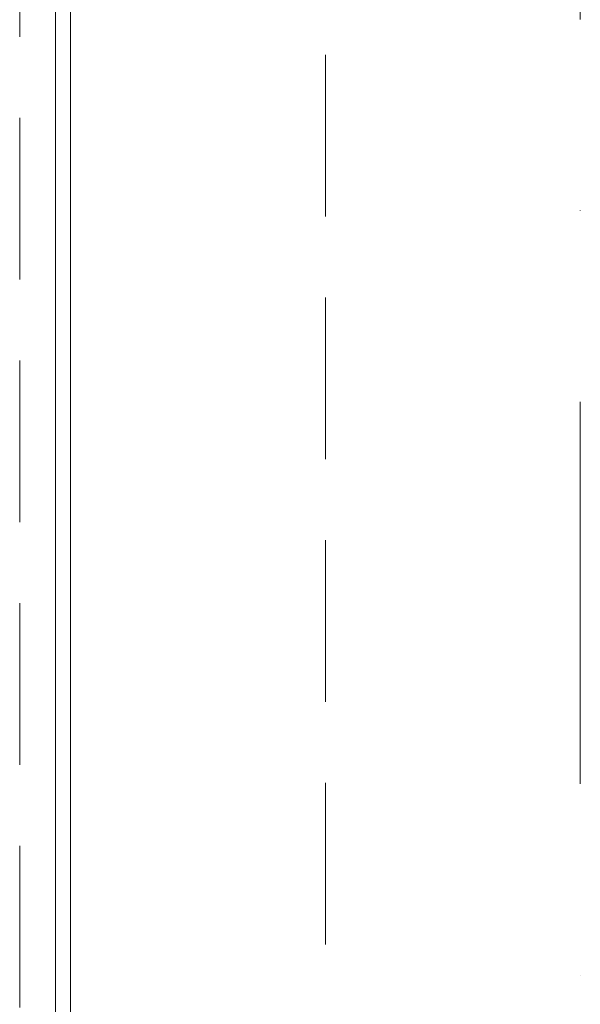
# Model space of a CAD drawing. Header units: millimetres. Extents: x 144573 to 336993, y 74252 to 247042.
# Tile 31 of 256: x 146941 to 147161, y 180171 to 180557. Entities that reach past the tile are written whole.
import ezdxf

# ---------------------------------------------------------------- set-up
doc = ezdxf.new("R2010")
doc.units = ezdxf.units.MM
doc.linetypes.add('CK_Čerchovaná 50', pattern=[6, 3, -1.5, 0, -1.5])
doc.linetypes.add('ČÁRKOVANÁ', pattern=[19.05, 12.7, -6.35])
doc.layers.add('FASÁDA DETAILNÍ', color=255, linetype='Continuous', lineweight=0)
doc.layers.add('TENKA', color=255, linetype='Continuous', lineweight=0)

msp = doc.modelspace()

# ---------------------------------------------------------------- linework, layer by layer
at = {"layer": 'FASÁDA DETAILNÍ'}
msp.add_line((146955.48, 181398.759), (146955.48, 179499.009), dxfattribs=at)
at = {"layer": 'FASÁDA DETAILNÍ', "linetype": 'ČÁRKOVANÁ', "ltscale": 5}
for points in [[(173081.48, 174835.259), (146941.48, 174835.259), (146941.48, 198075.259), (173081.48, 198075.259)], [(172961.48, 174955.259), (147061.48, 174955.259), (147061.48, 197955.259), (172961.48, 197955.259)]]:
    msp.add_lwpolyline(points, close=True, dxfattribs=at)
at = {"layer": 'FASÁDA DETAILNÍ'}
msp.add_lwpolyline([(173061.48, 174855.259), (146961.48, 174855.259), (146961.48, 198055.259), (173061.48, 198055.259)], close=True, dxfattribs=at)
at = {"layer": 'TENKA', "linetype": 'CK_Čerchovaná 50', "ltscale": 50}
msp.add_line((147161.48, 174855.259), (147161.48, 198055.259), dxfattribs=at)

doc.saveas('drawing.dxf')
